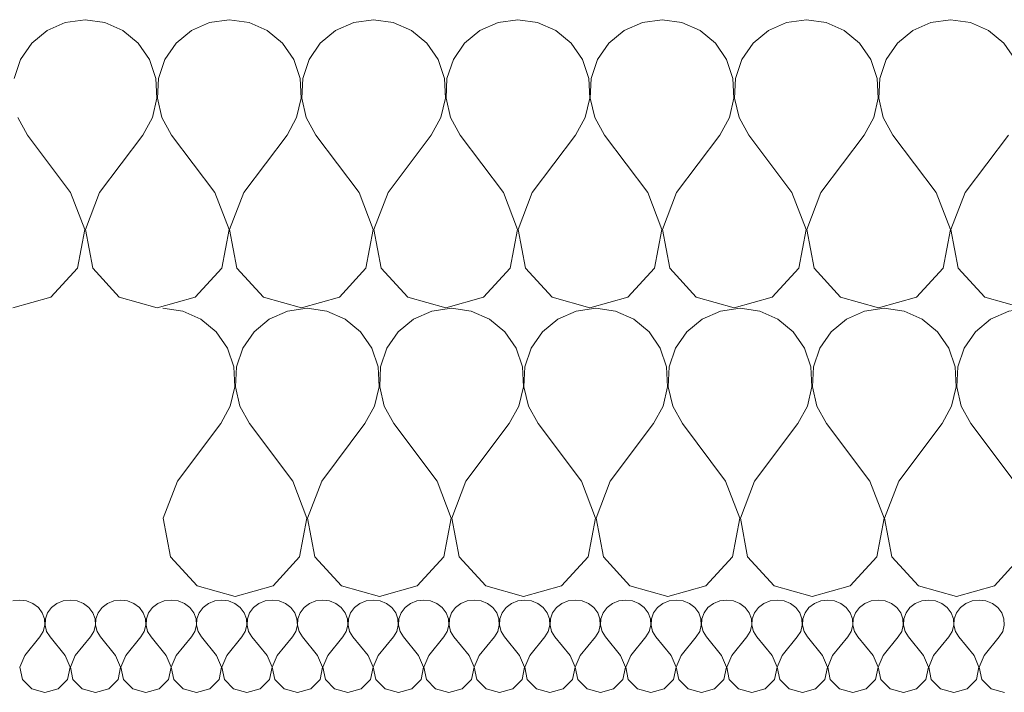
# Model space of a CAD drawing. Header units: millimetres. Extents: x -573548 to 674770, y -246895 to -89040.
# Tile 36 of 199: x 85710 to 86119, y -229926 to -229646. Entities that reach past the tile are written whole.
import ezdxf

# ---------------------------------------------------------------- set-up
doc = ezdxf.new("R2010")
doc.units = ezdxf.units.MM
doc.layers.add('Nowe_Drawing & Figure', color=7, linetype='Continuous')
doc.layers.add('Nowe_Drawing & Figure_Nr_pióra__59', color=8, linetype='Continuous', lineweight=9)

# ---------------------------------------------------------------- blocks, each defined once
blk = doc.blocks.new('*X110', base_point=(494560.37, -64691.1))
at = {"layer": 'Nowe_Drawing & Figure', "color": 21, "linetype": 'Continuous', "lineweight": 13, "true_color": 0xffaaaa}
for p, q in [((497058.6, -27257.05), (497055.73, -27257.41)), ((497061.47, -27257.41), (497058.6, -27257.05)), ((497064.12, -27258.48), (497061.47, -27257.41)), ((497066.35, -27260.17), (497064.12, -27258.48)), ((497068, -27262.35), (497066.35, -27260.17)), ((497071.85, -27260.17), (497070.21, -27262.35)), ((497074.08, -27258.48), (497071.85, -27260.17)), ((497076.73, -27257.41), (497074.08, -27258.48)), ((497079.6, -27257.05), (497076.73, -27257.41)), ((497082.47, -27257.41), (497079.6, -27257.05)), ((497085.12, -27258.48), (497082.47, -27257.41)), ((497087.35, -27260.17), (497085.12, -27258.48)), ((497089, -27262.35), (497087.35, -27260.17)), ((497092.85, -27260.17), (497091.21, -27262.35)), ((497095.08, -27258.48), (497092.85, -27260.17)), ((497097.73, -27257.41), (497095.08, -27258.48)), ((497100.6, -27257.05), (497097.73, -27257.41)), ((497103.47, -27257.41), (497100.6, -27257.05)), ((497106.12, -27258.48), (497103.47, -27257.41)), ((497108.35, -27260.17), (497106.12, -27258.48)), ((497110, -27262.35), (497108.35, -27260.17)), ((497113.85, -27260.17), (497112.21, -27262.35)), ((497116.08, -27258.48), (497113.85, -27260.17)), ((497118.73, -27257.41), (497116.08, -27258.48)), ((497121.6, -27257.05), (497118.73, -27257.41)), ((497124.47, -27257.41), (497121.6, -27257.05)), ((497127.12, -27258.48), (497124.47, -27257.41)), ((497129.35, -27260.17), (497127.12, -27258.48)), ((497131, -27262.35), (497129.35, -27260.17)), ((497134.85, -27260.17), (497133.21, -27262.35)), ((497137.08, -27258.48), (497134.85, -27260.17)), ((497139.73, -27257.41), (497137.08, -27258.48)), ((497142.6, -27257.05), (497139.73, -27257.41)), ((497145.47, -27257.41), (497142.6, -27257.05)), ((497148.12, -27258.48), (497145.47, -27257.41)), ((497150.35, -27260.17), (497148.12, -27258.48)), ((497152, -27262.35), (497150.35, -27260.17)), ((497155.85, -27260.17), (497154.21, -27262.35)), ((497158.08, -27258.48), (497155.85, -27260.17)), ((497160.73, -27257.41), (497158.08, -27258.48)), ((497163.6, -27257.05), (497160.73, -27257.41)), ((497166.47, -27257.41), (497163.6, -27257.05)), ((497169.12, -27258.48), (497166.47, -27257.41)), ((497171.35, -27260.17), (497169.12, -27258.48)), ((497173, -27262.35), (497171.35, -27260.17)), ((497176.85, -27260.17), (497175.21, -27262.35)), ((497179.08, -27258.48), (497176.85, -27260.17)), ((497181.73, -27257.41), (497179.08, -27258.48)), ((497184.6, -27257.05), (497181.73, -27257.41)), ((497187.47, -27257.41), (497184.6, -27257.05)), ((497190.12, -27258.48), (497187.47, -27257.41)), ((497192.35, -27260.17), (497190.12, -27258.48)), ((497194, -27262.35), (497192.35, -27260.17)), ((497197.85, -27260.17), (497196.21, -27262.35)), ((497200.08, -27258.48), (497197.85, -27260.17)), ((497202.73, -27257.41), (497200.08, -27258.48)), ((497205.6, -27257.05), (497202.73, -27257.41)), ((497208.47, -27257.41), (497205.6, -27257.05)), ((497211.12, -27258.48), (497208.47, -27257.41)), ((497213.35, -27260.17), (497211.12, -27258.48)), ((497215, -27262.35), (497213.35, -27260.17)), ((497218.85, -27260.17), (497217.21, -27262.35)), ((497221.08, -27258.48), (497218.85, -27260.17)), ((497223.73, -27257.41), (497221.08, -27258.48)), ((497226.6, -27257.05), (497223.73, -27257.41)), ((497229.47, -27257.41), (497226.6, -27257.05)), ((497232.12, -27258.48), (497229.47, -27257.41)), ((497234.35, -27260.17), (497232.12, -27258.48)), ((497236, -27262.35), (497234.35, -27260.17)), ((497239.85, -27260.17), (497238.21, -27262.35)), ((497242.08, -27258.48), (497239.85, -27260.17)), ((497244.73, -27257.41), (497242.08, -27258.48)), ((497247.6, -27257.05), (497244.73, -27257.41)), ((497250.47, -27257.41), (497247.6, -27257.05)), ((497253.12, -27258.48), (497250.47, -27257.41)), ((497255.35, -27260.17), (497253.12, -27258.48)), ((497257, -27262.35), (497255.35, -27260.17)), ((497260.85, -27260.17), (497259.21, -27262.35)), ((497263.08, -27258.48), (497260.85, -27260.17)), ((497265.73, -27257.41), (497263.08, -27258.48)), ((497268.6, -27257.05), (497265.73, -27257.41)), ((497271.47, -27257.41), (497268.6, -27257.05)), ((497274.12, -27258.48), (497271.47, -27257.41)), ((497276.35, -27260.17), (497274.12, -27258.48)), ((497278, -27262.35), (497276.35, -27260.17)), ((497281.85, -27260.17), (497280.21, -27262.35)), ((497284.08, -27258.48), (497281.85, -27260.17)), ((497286.73, -27257.41), (497284.08, -27258.48)), ((497289.6, -27257.05), (497286.73, -27257.41)), ((497292.47, -27257.41), (497289.6, -27257.05)), ((497295.12, -27258.48), (497292.47, -27257.41)), ((497297.35, -27260.17), (497295.12, -27258.48)), ((497299, -27262.35), (497297.35, -27260.17)), ((497302.85, -27260.17), (497301.21, -27262.35)), ((497305.08, -27258.48), (497302.85, -27260.17)), ((497307.73, -27257.41), (497305.08, -27258.48)), ((497310.6, -27257.05), (497307.73, -27257.41)), ((497313.47, -27257.41), (497310.6, -27257.05)), ((497316.12, -27258.48), (497313.47, -27257.41)), ((497318.35, -27260.17), (497316.12, -27258.48)), ((497320, -27262.35), (497318.35, -27260.17)), ((497323.85, -27260.17), (497322.21, -27262.35)), ((497326.08, -27258.48), (497323.85, -27260.17)), ((497328.73, -27257.41), (497326.08, -27258.48)), ((497331.6, -27257.05), (497328.73, -27257.41)), ((497334.47, -27257.41), (497331.6, -27257.05)), ((497337.12, -27258.48), (497334.47, -27257.41)), ((497339.35, -27260.17), (497337.12, -27258.48)), ((497341, -27262.35), (497339.35, -27260.17)), ((497344.85, -27260.17), (497343.21, -27262.35)), ((497347.08, -27258.48), (497344.85, -27260.17)), ((497349.73, -27257.41), (497347.08, -27258.48)), ((497352.6, -27257.05), (497349.73, -27257.41)), ((497355.47, -27257.41), (497352.6, -27257.05)), ((497358.12, -27258.48), (497355.47, -27257.41)), ((497360.35, -27260.17), (497358.12, -27258.48)), ((497362, -27262.35), (497360.35, -27260.17)), ((497365.85, -27260.17), (497364.21, -27262.35)), ((497368.08, -27258.48), (497365.85, -27260.17)), ((497370.73, -27257.41), (497368.08, -27258.48)), ((497373.6, -27257.05), (497370.73, -27257.41)), ((497376.47, -27257.41), (497373.6, -27257.05)), ((497379.12, -27258.48), (497376.47, -27257.41)), ((497381.35, -27260.17), (497379.12, -27258.48)), ((497383, -27262.35), (497381.35, -27260.17)), ((497386.85, -27260.17), (497385.21, -27262.35)), ((497389.08, -27258.48), (497386.85, -27260.17)), ((497391.73, -27257.41), (497389.08, -27258.48)), ((497394.6, -27257.05), (497391.73, -27257.41)), ((497397.47, -27257.41), (497394.6, -27257.05)), ((497400.12, -27258.48), (497397.47, -27257.41)), ((497402.35, -27260.17), (497400.12, -27258.48)), ((497404, -27262.35), (497402.35, -27260.17)), ((497407.85, -27260.17), (497406.21, -27262.35)), ((497410.08, -27258.48), (497407.85, -27260.17)), ((497412.73, -27257.41), (497410.08, -27258.48)), ((497415.6, -27257.05), (497412.73, -27257.41)), ((497418.47, -27257.41), (497415.6, -27257.05)), ((497421.12, -27258.48), (497418.47, -27257.41)), ((497423.35, -27260.17), (497421.12, -27258.48)), ((497425, -27262.35), (497423.35, -27260.17)), ((497428.85, -27260.17), (497427.21, -27262.35)), ((497431.08, -27258.48), (497428.85, -27260.17)), ((497433.73, -27257.41), (497431.08, -27258.48)), ((497436.6, -27257.05), (497433.73, -27257.41)), ((497439.47, -27257.41), (497436.6, -27257.05)), ((497442.12, -27258.48), (497439.47, -27257.41)), ((497444.35, -27260.17), (497442.12, -27258.48)), ((497446, -27262.35), (497444.35, -27260.17)), ((497449.85, -27260.17), (497448.21, -27262.35)), ((497452.08, -27258.48), (497449.85, -27260.17)), ((497454.73, -27257.41), (497452.08, -27258.48)), ((497457.6, -27257.05), (497454.73, -27257.41)), ((497460.47, -27257.41), (497457.6, -27257.05)), ((497463.12, -27258.48), (497460.47, -27257.41)), ((497465.35, -27260.17), (497463.12, -27258.48)), ((497467, -27262.35), (497465.35, -27260.17)), ((497068.92, -27264.86), (497068, -27262.35)), ((497070.21, -27262.35), (497069.29, -27264.86)), ((497089.92, -27264.86), (497089, -27262.35)), ((497091.21, -27262.35), (497090.29, -27264.86)), ((497110.92, -27264.86), (497110, -27262.35)), ((497112.21, -27262.35), (497111.29, -27264.86)), ((497131.92, -27264.86), (497131, -27262.35)), ((497133.21, -27262.35), (497132.29, -27264.86)), ((497152.92, -27264.86), (497152, -27262.35)), ((497154.21, -27262.35), (497153.29, -27264.86)), ((497173.92, -27264.86), (497173, -27262.35)), ((497175.21, -27262.35), (497174.29, -27264.86)), ((497194.92, -27264.86), (497194, -27262.35)), ((497196.21, -27262.35), (497195.29, -27264.86)), ((497215.92, -27264.86), (497215, -27262.35)), ((497217.21, -27262.35), (497216.29, -27264.86)), ((497236.92, -27264.86), (497236, -27262.35)), ((497238.21, -27262.35), (497237.29, -27264.86)), ((497257.92, -27264.86), (497257, -27262.35)), ((497259.21, -27262.35), (497258.29, -27264.86)), ((497278.92, -27264.86), (497278, -27262.35)), ((497280.21, -27262.35), (497279.29, -27264.86)), ((497299.92, -27264.86), (497299, -27262.35)), ((497301.21, -27262.35), (497300.29, -27264.86)), ((497320.92, -27264.86), (497320, -27262.35)), ((497322.21, -27262.35), (497321.29, -27264.86)), ((497341.92, -27264.86), (497341, -27262.35)), ((497343.21, -27262.35), (497342.29, -27264.86)), ((497362.92, -27264.86), (497362, -27262.35)), ((497364.21, -27262.35), (497363.29, -27264.86)), ((497383.92, -27264.86), (497383, -27262.35)), ((497385.21, -27262.35), (497384.29, -27264.86)), ((497404.92, -27264.86), (497404, -27262.35)), ((497406.21, -27262.35), (497405.29, -27264.86)), ((497425.92, -27264.86), (497425, -27262.35)), ((497427.21, -27262.35), (497426.29, -27264.86)), ((497446.92, -27264.86), (497446, -27262.35)), ((497448.21, -27262.35), (497447.29, -27264.86)), ((497467.92, -27264.86), (497467, -27262.35)), ((497068.41, -27270.09), (497069.06, -27267.51)), ((497069.06, -27267.51), (497068.92, -27264.86)), ((497069.29, -27264.86), (497069.15, -27267.51)), ((497069.15, -27267.51), (497069.8, -27270.09)), ((497089.41, -27270.09), (497090.06, -27267.51)), ((497090.06, -27267.51), (497089.92, -27264.86)), ((497090.29, -27264.86), (497090.15, -27267.51)), ((497090.15, -27267.51), (497090.8, -27270.09)), ((497110.41, -27270.09), (497111.06, -27267.51)), ((497111.06, -27267.51), (497110.92, -27264.86)), ((497111.29, -27264.86), (497111.15, -27267.51)), ((497111.15, -27267.51), (497111.8, -27270.09)), ((497131.41, -27270.09), (497132.06, -27267.51)), ((497132.06, -27267.51), (497131.92, -27264.86)), ((497132.29, -27264.86), (497132.15, -27267.51)), ((497132.15, -27267.51), (497132.8, -27270.09)), ((497152.41, -27270.09), (497153.06, -27267.51)), ((497153.06, -27267.51), (497152.92, -27264.86)), ((497153.29, -27264.86), (497153.15, -27267.51)), ((497153.15, -27267.51), (497153.8, -27270.09)), ((497173.41, -27270.09), (497174.06, -27267.51)), ((497174.06, -27267.51), (497173.92, -27264.86)), ((497174.29, -27264.86), (497174.15, -27267.51)), ((497174.15, -27267.51), (497174.8, -27270.09)), ((497194.41, -27270.09), (497195.06, -27267.51)), ((497195.06, -27267.51), (497194.92, -27264.86)), ((497195.29, -27264.86), (497195.15, -27267.51)), ((497195.15, -27267.51), (497195.8, -27270.09)), ((497215.41, -27270.09), (497216.06, -27267.51)), ((497216.06, -27267.51), (497215.92, -27264.86)), ((497216.29, -27264.86), (497216.15, -27267.51)), ((497216.15, -27267.51), (497216.8, -27270.09)), ((497236.41, -27270.09), (497237.06, -27267.51)), ((497237.06, -27267.51), (497236.92, -27264.86)), ((497237.29, -27264.86), (497237.15, -27267.51)), ((497237.15, -27267.51), (497237.8, -27270.09)), ((497257.41, -27270.09), (497258.06, -27267.51)), ((497258.06, -27267.51), (497257.92, -27264.86)), ((497258.29, -27264.86), (497258.15, -27267.51)), ((497258.15, -27267.51), (497258.8, -27270.09)), ((497278.41, -27270.09), (497279.06, -27267.51)), ((497279.06, -27267.51), (497278.92, -27264.86)), ((497279.29, -27264.86), (497279.15, -27267.51)), ((497279.15, -27267.51), (497279.8, -27270.09)), ((497299.41, -27270.09), (497300.06, -27267.51)), ((497300.06, -27267.51), (497299.92, -27264.86)), ((497300.29, -27264.86), (497300.15, -27267.51)), ((497300.15, -27267.51), (497300.8, -27270.09)), ((497320.41, -27270.09), (497321.06, -27267.51)), ((497321.06, -27267.51), (497320.92, -27264.86)), ((497321.29, -27264.86), (497321.15, -27267.51)), ((497321.15, -27267.51), (497321.8, -27270.09)), ((497341.41, -27270.09), (497342.06, -27267.51)), ((497342.06, -27267.51), (497341.92, -27264.86)), ((497342.29, -27264.86), (497342.15, -27267.51)), ((497342.15, -27267.51), (497342.8, -27270.09)), ((497362.41, -27270.09), (497363.06, -27267.51)), ((497363.06, -27267.51), (497362.92, -27264.86)), ((497363.29, -27264.86), (497363.15, -27267.51)), ((497363.15, -27267.51), (497363.8, -27270.09)), ((497383.41, -27270.09), (497384.06, -27267.51)), ((497384.06, -27267.51), (497383.92, -27264.86)), ((497384.29, -27264.86), (497384.15, -27267.51)), ((497384.15, -27267.51), (497384.8, -27270.09)), ((497404.41, -27270.09), (497405.06, -27267.51)), ((497405.06, -27267.51), (497404.92, -27264.86)), ((497405.29, -27264.86), (497405.15, -27267.51)), ((497405.15, -27267.51), (497405.8, -27270.09)), ((497425.41, -27270.09), (497426.06, -27267.51)), ((497426.06, -27267.51), (497425.92, -27264.86)), ((497426.29, -27264.86), (497426.15, -27267.51)), ((497426.15, -27267.51), (497426.8, -27270.09)), ((497446.41, -27270.09), (497447.06, -27267.51)), ((497447.06, -27267.51), (497446.92, -27264.86)), ((497447.29, -27264.86), (497447.15, -27267.51)), ((497447.15, -27267.51), (497447.8, -27270.09)), ((497467.41, -27270.09), (497468.06, -27267.51)), ((497468.06, -27267.51), (497467.92, -27264.86)), ((497060.7, -27280.09), (497067, -27272.41)), ((497067, -27272.41), (497068.41, -27270.09)), ((497069.8, -27270.09), (497071.2, -27272.41)), ((497077.5, -27280.09), (497071.2, -27272.41)), ((497081.7, -27280.09), (497088, -27272.41)), ((497088, -27272.41), (497089.41, -27270.09)), ((497090.8, -27270.09), (497092.2, -27272.41)), ((497098.5, -27280.09), (497092.2, -27272.41)), ((497102.7, -27280.09), (497109, -27272.41)), ((497109, -27272.41), (497110.41, -27270.09)), ((497111.8, -27270.09), (497113.2, -27272.41)), ((497119.5, -27280.09), (497113.2, -27272.41)), ((497123.7, -27280.09), (497130, -27272.41)), ((497130, -27272.41), (497131.41, -27270.09)), ((497132.8, -27270.09), (497134.2, -27272.41)), ((497140.5, -27280.09), (497134.2, -27272.41)), ((497144.7, -27280.09), (497151, -27272.41)), ((497151, -27272.41), (497152.41, -27270.09)), ((497153.8, -27270.09), (497155.2, -27272.41)), ((497161.5, -27280.09), (497155.2, -27272.41)), ((497165.7, -27280.09), (497172, -27272.41)), ((497172, -27272.41), (497173.41, -27270.09)), ((497174.8, -27270.09), (497176.2, -27272.41)), ((497182.5, -27280.09), (497176.2, -27272.41)), ((497186.7, -27280.09), (497193, -27272.41)), ((497193, -27272.41), (497194.41, -27270.09)), ((497195.8, -27270.09), (497197.2, -27272.41)), ((497203.5, -27280.09), (497197.2, -27272.41)), ((497207.7, -27280.09), (497214, -27272.41)), ((497214, -27272.41), (497215.41, -27270.09)), ((497216.8, -27270.09), (497218.2, -27272.41)), ((497224.5, -27280.09), (497218.2, -27272.41)), ((497228.7, -27280.09), (497235, -27272.41)), ((497235, -27272.41), (497236.41, -27270.09)), ((497237.8, -27270.09), (497239.2, -27272.41)), ((497245.5, -27280.09), (497239.2, -27272.41)), ((497249.7, -27280.09), (497256, -27272.41)), ((497256, -27272.41), (497257.41, -27270.09)), ((497258.8, -27270.09), (497260.2, -27272.41)), ((497266.5, -27280.09), (497260.2, -27272.41)), ((497270.7, -27280.09), (497277, -27272.41)), ((497277, -27272.41), (497278.41, -27270.09)), ((497279.8, -27270.09), (497281.2, -27272.41)), ((497287.5, -27280.09), (497281.2, -27272.41)), ((497291.7, -27280.09), (497298, -27272.41)), ((497298, -27272.41), (497299.41, -27270.09)), ((497300.8, -27270.09), (497302.2, -27272.41)), ((497308.5, -27280.09), (497302.2, -27272.41)), ((497312.7, -27280.09), (497319, -27272.41)), ((497319, -27272.41), (497320.41, -27270.09)), ((497321.8, -27270.09), (497323.2, -27272.41)), ((497329.5, -27280.09), (497323.2, -27272.41)), ((497333.7, -27280.09), (497340, -27272.41)), ((497340, -27272.41), (497341.41, -27270.09)), ((497342.8, -27270.09), (497344.2, -27272.41)), ((497350.5, -27280.09), (497344.2, -27272.41)), ((497354.7, -27280.09), (497361, -27272.41)), ((497361, -27272.41), (497362.41, -27270.09)), ((497363.8, -27270.09), (497365.2, -27272.41)), ((497371.5, -27280.09), (497365.2, -27272.41)), ((497375.7, -27280.09), (497382, -27272.41)), ((497382, -27272.41), (497383.41, -27270.09)), ((497384.8, -27270.09), (497386.2, -27272.41)), ((497392.5, -27280.09), (497386.2, -27272.41)), ((497396.7, -27280.09), (497403, -27272.41)), ((497403, -27272.41), (497404.41, -27270.09)), ((497405.8, -27270.09), (497407.2, -27272.41)), ((497413.5, -27280.09), (497407.2, -27272.41)), ((497417.7, -27280.09), (497424, -27272.41)), ((497424, -27272.41), (497425.41, -27270.09)), ((497426.8, -27270.09), (497428.2, -27272.41)), ((497434.5, -27280.09), (497428.2, -27272.41)), ((497438.7, -27280.09), (497445, -27272.41)), ((497445, -27272.41), (497446.41, -27270.09)), ((497447.8, -27270.09), (497449.2, -27272.41)), ((497455.5, -27280.09), (497449.2, -27272.41)), ((497459.7, -27280.09), (497466, -27272.41)), ((497466, -27272.41), (497467.41, -27270.09)), ((497060.7, -27280.09), (497058.65, -27284.98)), ((497079.56, -27284.98), (497077.5, -27280.09)), ((497081.7, -27280.09), (497079.65, -27284.98)), ((497100.56, -27284.98), (497098.5, -27280.09)), ((497102.7, -27280.09), (497100.65, -27284.98)), ((497121.56, -27284.98), (497119.5, -27280.09)), ((497123.7, -27280.09), (497121.65, -27284.98)), ((497142.56, -27284.98), (497140.5, -27280.09)), ((497144.7, -27280.09), (497142.65, -27284.98)), ((497163.56, -27284.98), (497161.5, -27280.09)), ((497165.7, -27280.09), (497163.65, -27284.98)), ((497184.56, -27284.98), (497182.5, -27280.09)), ((497186.7, -27280.09), (497184.65, -27284.98)), ((497205.56, -27284.98), (497203.5, -27280.09)), ((497207.7, -27280.09), (497205.65, -27284.98)), ((497226.56, -27284.98), (497224.5, -27280.09)), ((497228.7, -27280.09), (497226.65, -27284.98)), ((497247.56, -27284.98), (497245.5, -27280.09)), ((497249.7, -27280.09), (497247.65, -27284.98)), ((497268.56, -27284.98), (497266.5, -27280.09)), ((497270.7, -27280.09), (497268.65, -27284.98)), ((497289.56, -27284.98), (497287.5, -27280.09)), ((497291.7, -27280.09), (497289.65, -27284.98)), ((497310.56, -27284.98), (497308.5, -27280.09)), ((497312.7, -27280.09), (497310.65, -27284.98)), ((497331.56, -27284.98), (497329.5, -27280.09)), ((497333.7, -27280.09), (497331.65, -27284.98)), ((497352.56, -27284.98), (497350.5, -27280.09)), ((497354.7, -27280.09), (497352.65, -27284.98)), ((497373.56, -27284.98), (497371.5, -27280.09)), ((497375.7, -27280.09), (497373.65, -27284.98)), ((497394.56, -27284.98), (497392.5, -27280.09)), ((497396.7, -27280.09), (497394.65, -27284.98)), ((497415.56, -27284.98), (497413.5, -27280.09)), ((497417.7, -27280.09), (497415.65, -27284.98)), ((497436.56, -27284.98), (497434.5, -27280.09)), ((497438.7, -27280.09), (497436.65, -27284.98)), ((497457.56, -27284.98), (497455.5, -27280.09)), ((497459.7, -27280.09), (497457.65, -27284.98)), ((497058.65, -27284.98), (497059.71, -27290.14)), ((497078.5, -27290.14), (497079.56, -27284.98)), ((497079.65, -27284.98), (497080.71, -27290.14)), ((497099.5, -27290.14), (497100.56, -27284.98)), ((497100.65, -27284.98), (497101.71, -27290.14)), ((497120.5, -27290.14), (497121.56, -27284.98)), ((497121.65, -27284.98), (497122.71, -27290.14)), ((497141.5, -27290.14), (497142.56, -27284.98)), ((497142.65, -27284.98), (497143.71, -27290.14)), ((497162.5, -27290.14), (497163.56, -27284.98)), ((497163.65, -27284.98), (497164.71, -27290.14)), ((497183.5, -27290.14), (497184.56, -27284.98)), ((497184.65, -27284.98), (497185.71, -27290.14)), ((497204.5, -27290.14), (497205.56, -27284.98)), ((497205.65, -27284.98), (497206.71, -27290.14)), ((497225.5, -27290.14), (497226.56, -27284.98)), ((497226.65, -27284.98), (497227.71, -27290.14)), ((497246.5, -27290.14), (497247.56, -27284.98)), ((497247.65, -27284.98), (497248.71, -27290.14)), ((497267.5, -27290.14), (497268.56, -27284.98)), ((497268.65, -27284.98), (497269.71, -27290.14)), ((497288.5, -27290.14), (497289.56, -27284.98)), ((497289.65, -27284.98), (497290.71, -27290.14)), ((497309.5, -27290.14), (497310.56, -27284.98)), ((497310.65, -27284.98), (497311.71, -27290.14)), ((497330.5, -27290.14), (497331.56, -27284.98)), ((497331.65, -27284.98), (497332.71, -27290.14)), ((497351.5, -27290.14), (497352.56, -27284.98)), ((497352.65, -27284.98), (497353.71, -27290.14)), ((497372.5, -27290.14), (497373.56, -27284.98)), ((497373.65, -27284.98), (497374.71, -27290.14)), ((497393.5, -27290.14), (497394.56, -27284.98)), ((497394.65, -27284.98), (497395.71, -27290.14)), ((497414.5, -27290.14), (497415.56, -27284.98)), ((497415.65, -27284.98), (497416.71, -27290.14)), ((497435.5, -27290.14), (497436.56, -27284.98)), ((497436.65, -27284.98), (497437.71, -27290.14)), ((497456.5, -27290.14), (497457.56, -27284.98)), ((497457.65, -27284.98), (497458.71, -27290.14)), ((497059.71, -27290.14), (497063.58, -27294.01)), ((497074.62, -27294.01), (497078.5, -27290.14)), ((497080.71, -27290.14), (497084.58, -27294.01)), ((497095.62, -27294.01), (497099.5, -27290.14)), ((497101.71, -27290.14), (497105.58, -27294.01)), ((497116.62, -27294.01), (497120.5, -27290.14)), ((497122.71, -27290.14), (497126.58, -27294.01)), ((497137.62, -27294.01), (497141.5, -27290.14)), ((497143.71, -27290.14), (497147.58, -27294.01)), ((497158.62, -27294.01), (497162.5, -27290.14)), ((497164.71, -27290.14), (497168.58, -27294.01)), ((497179.62, -27294.01), (497183.5, -27290.14)), ((497185.71, -27290.14), (497189.58, -27294.01)), ((497200.62, -27294.01), (497204.5, -27290.14)), ((497206.71, -27290.14), (497210.58, -27294.01)), ((497221.62, -27294.01), (497225.5, -27290.14)), ((497227.71, -27290.14), (497231.58, -27294.01)), ((497242.62, -27294.01), (497246.5, -27290.14)), ((497248.71, -27290.14), (497252.58, -27294.01)), ((497263.62, -27294.01), (497267.5, -27290.14)), ((497269.71, -27290.14), (497273.58, -27294.01)), ((497284.62, -27294.01), (497288.5, -27290.14)), ((497290.71, -27290.14), (497294.58, -27294.01)), ((497305.62, -27294.01), (497309.5, -27290.14)), ((497311.71, -27290.14), (497315.58, -27294.01)), ((497326.62, -27294.01), (497330.5, -27290.14)), ((497332.71, -27290.14), (497336.58, -27294.01)), ((497347.62, -27294.01), (497351.5, -27290.14)), ((497353.71, -27290.14), (497357.58, -27294.01)), ((497368.62, -27294.01), (497372.5, -27290.14)), ((497374.71, -27290.14), (497378.58, -27294.01)), ((497389.62, -27294.01), (497393.5, -27290.14)), ((497395.71, -27290.14), (497399.58, -27294.01)), ((497410.62, -27294.01), (497414.5, -27290.14)), ((497416.71, -27290.14), (497420.58, -27294.01)), ((497431.62, -27294.01), (497435.5, -27290.14)), ((497437.71, -27290.14), (497441.58, -27294.01)), ((497452.62, -27294.01), (497456.5, -27290.14)), ((497458.71, -27290.14), (497462.58, -27294.01)), ((497063.58, -27294.01), (497069.1, -27295.45)), ((497069.1, -27295.45), (497074.62, -27294.01)), ((497084.58, -27294.01), (497090.1, -27295.45)), ((497090.1, -27295.45), (497095.62, -27294.01)), ((497105.58, -27294.01), (497111.1, -27295.45)), ((497111.1, -27295.45), (497116.62, -27294.01)), ((497126.58, -27294.01), (497132.1, -27295.45)), ((497132.1, -27295.45), (497137.62, -27294.01)), ((497147.58, -27294.01), (497153.1, -27295.45)), ((497153.1, -27295.45), (497158.62, -27294.01)), ((497168.58, -27294.01), (497174.1, -27295.45)), ((497174.1, -27295.45), (497179.62, -27294.01)), ((497189.58, -27294.01), (497195.1, -27295.45)), ((497195.1, -27295.45), (497200.62, -27294.01)), ((497210.58, -27294.01), (497216.1, -27295.45)), ((497216.1, -27295.45), (497221.62, -27294.01)), ((497231.58, -27294.01), (497237.1, -27295.45)), ((497237.1, -27295.45), (497242.62, -27294.01)), ((497252.58, -27294.01), (497258.1, -27295.45)), ((497258.1, -27295.45), (497263.62, -27294.01)), ((497273.58, -27294.01), (497279.1, -27295.45)), ((497279.1, -27295.45), (497284.62, -27294.01)), ((497294.58, -27294.01), (497300.1, -27295.45)), ((497300.1, -27295.45), (497305.62, -27294.01)), ((497315.58, -27294.01), (497321.1, -27295.45)), ((497321.1, -27295.45), (497326.62, -27294.01)), ((497336.58, -27294.01), (497342.1, -27295.45)), ((497342.1, -27295.45), (497347.62, -27294.01)), ((497357.58, -27294.01), (497363.1, -27295.45)), ((497363.1, -27295.45), (497368.62, -27294.01)), ((497378.58, -27294.01), (497384.1, -27295.45)), ((497384.1, -27295.45), (497389.62, -27294.01)), ((497399.58, -27294.01), (497405.1, -27295.45)), ((497405.1, -27295.45), (497410.62, -27294.01)), ((497420.58, -27294.01), (497426.1, -27295.45)), ((497426.1, -27295.45), (497431.62, -27294.01)), ((497441.58, -27294.01), (497447.1, -27295.45)), ((497447.1, -27295.45), (497452.62, -27294.01)), ((497462.58, -27294.01), (497468.1, -27295.45))]:
    blk.add_line(p, q, dxfattribs=at)
blk = doc.blocks.new('Wypełnienie_3_1', base_point=(494560.37, -64691.1))
at = {"layer": 'Nowe_Drawing & Figure', "color": 21, "linetype": 'Continuous', "lineweight": 13, "true_color": 0xffaaaa}
blk.add_blockref('*X110', (494560.37, -64691.1), dxfattribs=at)
blk = doc.blocks.new('*X126', base_point=(494560.37, -64691.1))
at = {"layer": 'Nowe_Drawing & Figure', "color": 21, "linetype": 'Continuous', "lineweight": 13, "true_color": 0xffaaaa}
for p, q in [((497126.38, -27136.72), (497118.18, -27135.58)), ((497133.96, -27140.06), (497126.38, -27136.72)), ((497169.99, -27136.72), (497162.41, -27140.06)), ((497178.18, -27135.58), (497169.99, -27136.72)), ((497186.38, -27136.72), (497178.18, -27135.58)), ((497193.96, -27140.06), (497186.38, -27136.72)), ((497229.99, -27136.72), (497222.41, -27140.06)), ((497238.18, -27135.58), (497229.99, -27136.72)), ((497246.38, -27136.72), (497238.18, -27135.58)), ((497253.96, -27140.06), (497246.38, -27136.72)), ((497289.99, -27136.72), (497282.41, -27140.06)), ((497298.18, -27135.58), (497289.99, -27136.72)), ((497306.38, -27136.72), (497298.18, -27135.58)), ((497313.96, -27140.06), (497306.38, -27136.72)), ((497349.99, -27136.72), (497342.41, -27140.06)), ((497358.18, -27135.58), (497349.99, -27136.72)), ((497366.38, -27136.72), (497358.18, -27135.58)), ((497373.96, -27140.06), (497366.38, -27136.72)), ((497409.99, -27136.72), (497402.41, -27140.06)), ((497418.18, -27135.58), (497409.99, -27136.72)), ((497426.38, -27136.72), (497418.18, -27135.58)), ((497433.96, -27140.06), (497426.38, -27136.72)), ((497469.99, -27136.72), (497462.41, -27140.06)), ((497478.18, -27135.58), (497469.99, -27136.72)), ((497486.38, -27136.72), (497478.18, -27135.58)), ((497493.96, -27140.06), (497486.38, -27136.72)), ((497529.99, -27136.72), (497522.41, -27140.06)), ((497538.18, -27135.58), (497529.99, -27136.72)), ((497546.38, -27136.72), (497538.18, -27135.58)), ((497553.96, -27140.06), (497546.38, -27136.72)), ((497589.99, -27136.72), (497582.41, -27140.06)), ((497598.18, -27135.58), (497589.99, -27136.72)), ((497606.38, -27136.72), (497598.19, -27135.58)), ((497613.96, -27140.06), (497606.38, -27136.72)), ((497649.99, -27136.72), (497642.41, -27140.06)), ((497658.18, -27135.58), (497649.99, -27136.72)), ((497658.45, -27135.62), (497658.19, -27135.58)), ((497140.33, -27145.34), (497133.96, -27140.06)), ((497162.41, -27140.06), (497156.04, -27145.34)), ((497200.33, -27145.34), (497193.96, -27140.06)), ((497222.41, -27140.06), (497216.04, -27145.34)), ((497260.33, -27145.34), (497253.96, -27140.06)), ((497282.41, -27140.06), (497276.04, -27145.34)), ((497320.33, -27145.34), (497313.96, -27140.06)), ((497342.41, -27140.06), (497336.04, -27145.34)), ((497380.33, -27145.34), (497373.96, -27140.06)), ((497402.41, -27140.06), (497396.04, -27145.34)), ((497440.33, -27145.34), (497433.96, -27140.06)), ((497462.41, -27140.06), (497456.04, -27145.34)), ((497500.33, -27145.34), (497493.96, -27140.06)), ((497522.41, -27140.06), (497516.04, -27145.34)), ((497560.33, -27145.34), (497553.96, -27140.06)), ((497582.41, -27140.06), (497576.04, -27145.34)), ((497620.33, -27145.34), (497613.96, -27140.06)), ((497642.41, -27140.06), (497636.04, -27145.34)), ((497145.02, -27152.16), (497140.33, -27145.34)), ((497156.04, -27145.34), (497151.35, -27152.16)), ((497205.02, -27152.16), (497200.33, -27145.34)), ((497216.04, -27145.34), (497211.35, -27152.16)), ((497265.02, -27152.16), (497260.33, -27145.34)), ((497276.04, -27145.34), (497271.35, -27152.16)), ((497325.02, -27152.16), (497320.33, -27145.34)), ((497336.04, -27145.34), (497331.35, -27152.16)), ((497385.02, -27152.16), (497380.33, -27145.34)), ((497396.04, -27145.34), (497391.35, -27152.16)), ((497445.02, -27152.16), (497440.33, -27145.34)), ((497456.04, -27145.34), (497451.35, -27152.16)), ((497505.02, -27152.16), (497500.33, -27145.34)), ((497516.04, -27145.34), (497511.35, -27152.16)), ((497565.02, -27152.16), (497560.33, -27145.34)), ((497576.04, -27145.34), (497571.35, -27152.16)), ((497625.02, -27152.16), (497620.33, -27145.34)), ((497636.04, -27145.34), (497631.35, -27152.16)), ((497147.66, -27160.01), (497145.02, -27152.16)), ((497151.35, -27152.16), (497148.71, -27160.01)), ((497207.66, -27160.01), (497205.02, -27152.16)), ((497211.35, -27152.16), (497208.71, -27160.01)), ((497267.66, -27160.01), (497265.02, -27152.16)), ((497271.35, -27152.16), (497268.71, -27160.01)), ((497327.66, -27160.01), (497325.02, -27152.16)), ((497331.35, -27152.16), (497328.71, -27160.01)), ((497387.66, -27160.01), (497385.02, -27152.16)), ((497391.35, -27152.16), (497388.71, -27160.01)), ((497447.66, -27160.01), (497445.02, -27152.16)), ((497451.35, -27152.16), (497448.71, -27160.01)), ((497507.66, -27160.01), (497505.02, -27152.16)), ((497511.35, -27152.16), (497508.71, -27160.01)), ((497567.66, -27160.01), (497565.02, -27152.16)), ((497571.35, -27152.16), (497568.71, -27160.01)), ((497627.66, -27160.01), (497625.02, -27152.16)), ((497631.35, -27152.16), (497628.71, -27160.01)), ((497148.06, -27168.27), (497147.66, -27160.01)), ((497148.71, -27160.01), (497148.31, -27168.27)), ((497208.06, -27168.27), (497207.66, -27160.01)), ((497208.71, -27160.01), (497208.31, -27168.27)), ((497268.06, -27168.27), (497267.66, -27160.01)), ((497268.71, -27160.01), (497268.31, -27168.27)), ((497328.06, -27168.27), (497327.66, -27160.01)), ((497328.71, -27160.01), (497328.31, -27168.27)), ((497388.06, -27168.27), (497387.66, -27160.01)), ((497388.71, -27160.01), (497388.31, -27168.27)), ((497448.06, -27168.27), (497447.66, -27160.01)), ((497448.71, -27160.01), (497448.31, -27168.27)), ((497508.06, -27168.27), (497507.66, -27160.01)), ((497508.71, -27160.01), (497508.31, -27168.27)), ((497568.06, -27168.27), (497567.66, -27160.01)), ((497568.71, -27160.01), (497568.31, -27168.27)), ((497628.06, -27168.27), (497627.66, -27160.01)), ((497628.71, -27160.01), (497628.31, -27168.27)), ((497146.19, -27176.34), (497148.06, -27168.27)), ((497148.31, -27168.27), (497150.18, -27176.34)), ((497206.19, -27176.34), (497208.06, -27168.27)), ((497208.31, -27168.27), (497210.18, -27176.34)), ((497266.19, -27176.34), (497268.06, -27168.27)), ((497268.31, -27168.27), (497270.18, -27176.34)), ((497326.19, -27176.34), (497328.06, -27168.27)), ((497328.31, -27168.27), (497330.18, -27176.34)), ((497386.19, -27176.34), (497388.06, -27168.27)), ((497388.31, -27168.27), (497390.18, -27176.34)), ((497446.19, -27176.34), (497448.06, -27168.27)), ((497448.31, -27168.27), (497450.18, -27176.34)), ((497506.19, -27176.34), (497508.06, -27168.27)), ((497508.31, -27168.27), (497510.18, -27176.34)), ((497566.19, -27176.34), (497568.06, -27168.27)), ((497568.31, -27168.27), (497570.18, -27176.34)), ((497626.19, -27176.34), (497628.06, -27168.27)), ((497628.31, -27168.27), (497630.18, -27176.34)), ((497142.18, -27183.58), (497146.19, -27176.34)), ((497150.18, -27176.34), (497154.18, -27183.58)), ((497202.18, -27183.58), (497206.19, -27176.34)), ((497210.18, -27176.34), (497214.18, -27183.58)), ((497262.18, -27183.58), (497266.19, -27176.34)), ((497270.18, -27176.34), (497274.18, -27183.58)), ((497322.18, -27183.58), (497326.19, -27176.34)), ((497330.18, -27176.34), (497334.18, -27183.58)), ((497382.18, -27183.58), (497386.19, -27176.34)), ((497390.18, -27176.34), (497394.18, -27183.58)), ((497442.18, -27183.58), (497446.19, -27176.34)), ((497450.18, -27176.34), (497454.18, -27183.58)), ((497502.18, -27183.58), (497506.19, -27176.34)), ((497510.18, -27176.34), (497514.18, -27183.58)), ((497562.18, -27183.58), (497566.19, -27176.34)), ((497570.18, -27176.34), (497574.18, -27183.58)), ((497622.18, -27183.58), (497626.19, -27176.34)), ((497630.18, -27176.34), (497634.18, -27183.58)), ((497124.18, -27207.58), (497142.18, -27183.58)), ((497172.18, -27207.58), (497154.18, -27183.58)), ((497184.18, -27207.58), (497202.18, -27183.58)), ((497232.18, -27207.58), (497214.18, -27183.58)), ((497244.18, -27207.58), (497262.18, -27183.58)), ((497292.18, -27207.58), (497274.18, -27183.58)), ((497304.18, -27207.58), (497322.18, -27183.58)), ((497352.18, -27207.58), (497334.18, -27183.58)), ((497364.18, -27207.58), (497382.18, -27183.58)), ((497412.18, -27207.58), (497394.18, -27183.58)), ((497424.18, -27207.58), (497442.18, -27183.58)), ((497472.18, -27207.58), (497454.18, -27183.58)), ((497484.18, -27207.58), (497502.18, -27183.58)), ((497532.18, -27207.58), (497514.18, -27183.58)), ((497544.18, -27207.58), (497562.18, -27183.58)), ((497592.18, -27207.58), (497574.18, -27183.58)), ((497604.18, -27207.58), (497622.18, -27183.58)), ((497652.18, -27207.58), (497634.18, -27183.58)), ((497124.18, -27207.58), (497118.31, -27222.89)), ((497178.06, -27222.89), (497172.18, -27207.58)), ((497184.18, -27207.58), (497178.31, -27222.89)), ((497238.06, -27222.89), (497232.18, -27207.58)), ((497244.18, -27207.58), (497238.31, -27222.89)), ((497298.06, -27222.89), (497292.18, -27207.58)), ((497304.18, -27207.58), (497298.31, -27222.89)), ((497358.06, -27222.89), (497352.18, -27207.58)), ((497364.18, -27207.58), (497358.31, -27222.89)), ((497418.06, -27222.89), (497412.18, -27207.58)), ((497424.18, -27207.58), (497418.31, -27222.89)), ((497478.06, -27222.89), (497472.18, -27207.58)), ((497484.18, -27207.58), (497478.31, -27222.89)), ((497538.06, -27222.89), (497532.18, -27207.58)), ((497544.18, -27207.58), (497538.31, -27222.89)), ((497598.06, -27222.89), (497592.18, -27207.58)), ((497604.18, -27207.58), (497598.31, -27222.89)), ((497658.06, -27222.89), (497652.18, -27207.58)), ((497118.31, -27222.89), (497121.35, -27239)), ((497175.02, -27239), (497178.06, -27222.89)), ((497178.31, -27222.89), (497181.35, -27239)), ((497235.02, -27239), (497238.06, -27222.89)), ((497238.31, -27222.89), (497241.35, -27239)), ((497295.02, -27239), (497298.06, -27222.89)), ((497298.31, -27222.89), (497301.35, -27239)), ((497355.02, -27239), (497358.06, -27222.89)), ((497358.31, -27222.89), (497361.35, -27239)), ((497415.02, -27239), (497418.06, -27222.89)), ((497418.31, -27222.89), (497421.35, -27239)), ((497475.02, -27239), (497478.06, -27222.89)), ((497478.31, -27222.89), (497481.35, -27239)), ((497535.02, -27239), (497538.06, -27222.89)), ((497538.31, -27222.89), (497541.35, -27239)), ((497595.02, -27239), (497598.06, -27222.89)), ((497598.31, -27222.89), (497601.35, -27239)), ((497655.02, -27239), (497658.06, -27222.89)), ((497121.35, -27239), (497132.41, -27251.1)), ((497163.96, -27251.1), (497175.02, -27239)), ((497181.35, -27239), (497192.41, -27251.1)), ((497223.96, -27251.1), (497235.02, -27239)), ((497241.35, -27239), (497252.41, -27251.1)), ((497283.96, -27251.1), (497295.02, -27239)), ((497301.35, -27239), (497312.41, -27251.1)), ((497343.96, -27251.1), (497355.02, -27239)), ((497361.35, -27239), (497372.41, -27251.1)), ((497403.96, -27251.1), (497415.02, -27239)), ((497421.35, -27239), (497432.41, -27251.1)), ((497463.96, -27251.1), (497475.02, -27239)), ((497481.35, -27239), (497492.41, -27251.1)), ((497523.96, -27251.1), (497535.02, -27239)), ((497541.35, -27239), (497552.41, -27251.1)), ((497583.96, -27251.1), (497595.02, -27239)), ((497601.35, -27239), (497612.41, -27251.1)), ((497643.96, -27251.1), (497655.02, -27239)), ((497132.41, -27251.1), (497148.18, -27255.58)), ((497148.18, -27255.58), (497163.96, -27251.1)), ((497192.41, -27251.1), (497208.18, -27255.58)), ((497208.18, -27255.58), (497223.96, -27251.1)), ((497252.41, -27251.1), (497268.18, -27255.58)), ((497268.18, -27255.58), (497283.96, -27251.1)), ((497312.41, -27251.1), (497328.18, -27255.58)), ((497328.18, -27255.58), (497343.96, -27251.1)), ((497372.41, -27251.1), (497388.18, -27255.58)), ((497388.18, -27255.58), (497403.96, -27251.1)), ((497432.41, -27251.1), (497448.18, -27255.58)), ((497448.18, -27255.58), (497463.96, -27251.1)), ((497492.41, -27251.1), (497508.18, -27255.58)), ((497508.18, -27255.58), (497523.96, -27251.1)), ((497552.41, -27251.1), (497568.18, -27255.58)), ((497568.18, -27255.58), (497583.96, -27251.1)), ((497612.41, -27251.1), (497628.18, -27255.58)), ((497628.18, -27255.58), (497643.96, -27251.1))]:
    blk.add_line(p, q, dxfattribs=at)
blk = doc.blocks.new('Wypełnienie_11_1', base_point=(494560.37, -64691.1))
at = {"layer": 'Nowe_Drawing & Figure', "color": 21, "linetype": 'Continuous', "lineweight": 13, "true_color": 0xffaaaa}
blk.add_blockref('*X126', (494560.37, -64691.1), dxfattribs=at)
blk = doc.blocks.new('*X164', base_point=(494560.37, -64691.1))
at = {"layer": 'Nowe_Drawing & Figure', "color": 21, "linetype": 'Continuous', "lineweight": 13, "true_color": 0xffaaaa}
for p, q in [((497077.57, -27016.59), (497070, -27019.93)), ((497085.77, -27015.45), (497077.57, -27016.59)), ((497093.97, -27016.59), (497085.77, -27015.45)), ((497101.54, -27019.93), (497093.97, -27016.59)), ((497137.57, -27016.59), (497130, -27019.93)), ((497145.77, -27015.45), (497137.57, -27016.59)), ((497153.97, -27016.59), (497145.77, -27015.45)), ((497161.54, -27019.93), (497153.97, -27016.59)), ((497197.57, -27016.59), (497190, -27019.93)), ((497205.77, -27015.45), (497197.57, -27016.59)), ((497213.97, -27016.59), (497205.77, -27015.45)), ((497221.54, -27019.93), (497213.97, -27016.59)), ((497257.57, -27016.59), (497250, -27019.93)), ((497265.77, -27015.45), (497257.57, -27016.59)), ((497273.97, -27016.59), (497265.77, -27015.45)), ((497281.54, -27019.93), (497273.97, -27016.59)), ((497317.57, -27016.59), (497310, -27019.93)), ((497325.77, -27015.45), (497317.57, -27016.59)), ((497333.97, -27016.59), (497325.77, -27015.45)), ((497341.54, -27019.93), (497333.97, -27016.59)), ((497377.57, -27016.59), (497370, -27019.93)), ((497385.77, -27015.45), (497377.57, -27016.59)), ((497393.97, -27016.59), (497385.77, -27015.45)), ((497401.54, -27019.93), (497393.97, -27016.59)), ((497437.57, -27016.59), (497430, -27019.93)), ((497445.77, -27015.45), (497437.57, -27016.59)), ((497453.97, -27016.59), (497445.77, -27015.45)), ((497461.54, -27019.93), (497453.97, -27016.59)), ((497070, -27019.93), (497063.62, -27025.21)), ((497107.91, -27025.21), (497101.54, -27019.93)), ((497130, -27019.93), (497123.62, -27025.21)), ((497167.91, -27025.21), (497161.54, -27019.93)), ((497190, -27019.93), (497183.62, -27025.21)), ((497227.91, -27025.21), (497221.54, -27019.93)), ((497250, -27019.93), (497243.62, -27025.21)), ((497287.91, -27025.21), (497281.54, -27019.93)), ((497310, -27019.93), (497303.62, -27025.21)), ((497347.91, -27025.21), (497341.54, -27019.93)), ((497370, -27019.93), (497363.62, -27025.21)), ((497407.91, -27025.21), (497401.54, -27019.93)), ((497430, -27019.93), (497423.62, -27025.21)), ((497467.91, -27025.21), (497461.54, -27019.93)), ((497063.62, -27025.21), (497058.94, -27032.03)), ((497112.6, -27032.03), (497107.91, -27025.21)), ((497123.62, -27025.21), (497118.94, -27032.03)), ((497172.6, -27032.03), (497167.91, -27025.21)), ((497183.62, -27025.21), (497178.94, -27032.03)), ((497232.6, -27032.03), (497227.91, -27025.21)), ((497243.62, -27025.21), (497238.94, -27032.03)), ((497292.6, -27032.03), (497287.91, -27025.21)), ((497303.62, -27025.21), (497298.94, -27032.03)), ((497352.6, -27032.03), (497347.91, -27025.21)), ((497363.62, -27025.21), (497358.94, -27032.03)), ((497412.6, -27032.03), (497407.91, -27025.21)), ((497423.62, -27025.21), (497418.94, -27032.03)), ((497472.6, -27032.03), (497467.91, -27025.21)), ((497058.94, -27032.03), (497056.29, -27039.87)), ((497115.25, -27039.87), (497112.6, -27032.03)), ((497118.94, -27032.03), (497116.29, -27039.87)), ((497175.25, -27039.87), (497172.6, -27032.03)), ((497178.94, -27032.03), (497176.29, -27039.87)), ((497235.25, -27039.87), (497232.6, -27032.03)), ((497238.94, -27032.03), (497236.29, -27039.87)), ((497295.25, -27039.87), (497292.6, -27032.03)), ((497298.94, -27032.03), (497296.29, -27039.87)), ((497355.25, -27039.87), (497352.6, -27032.03)), ((497358.94, -27032.03), (497356.29, -27039.87)), ((497415.25, -27039.87), (497412.6, -27032.03)), ((497418.94, -27032.03), (497416.29, -27039.87)), ((497115.65, -27048.14), (497115.25, -27039.87)), ((497116.29, -27039.87), (497115.89, -27048.14)), ((497175.65, -27048.14), (497175.25, -27039.87)), ((497176.29, -27039.87), (497175.89, -27048.14)), ((497235.65, -27048.14), (497235.25, -27039.87)), ((497236.29, -27039.87), (497235.89, -27048.14)), ((497295.65, -27048.14), (497295.25, -27039.87)), ((497296.29, -27039.87), (497295.89, -27048.14)), ((497355.65, -27048.14), (497355.25, -27039.87)), ((497356.29, -27039.87), (497355.89, -27048.14)), ((497415.65, -27048.14), (497415.25, -27039.87)), ((497416.29, -27039.87), (497415.89, -27048.14)), ((497113.77, -27056.2), (497115.65, -27048.14)), ((497115.89, -27048.14), (497117.76, -27056.2)), ((497173.77, -27056.2), (497175.65, -27048.14)), ((497175.89, -27048.14), (497177.76, -27056.2)), ((497233.77, -27056.2), (497235.65, -27048.14)), ((497235.89, -27048.14), (497237.76, -27056.2)), ((497293.77, -27056.2), (497295.65, -27048.14)), ((497295.89, -27048.14), (497297.76, -27056.2)), ((497353.77, -27056.2), (497355.65, -27048.14)), ((497355.89, -27048.14), (497357.76, -27056.2)), ((497413.77, -27056.2), (497415.65, -27048.14)), ((497415.89, -27048.14), (497417.76, -27056.2)), ((497057.76, -27056.2), (497061.77, -27063.45)), ((497109.77, -27063.45), (497113.77, -27056.2)), ((497117.76, -27056.2), (497121.77, -27063.45)), ((497169.77, -27063.45), (497173.77, -27056.2)), ((497177.76, -27056.2), (497181.77, -27063.45)), ((497229.77, -27063.45), (497233.77, -27056.2)), ((497237.76, -27056.2), (497241.77, -27063.45)), ((497289.77, -27063.45), (497293.77, -27056.2)), ((497297.76, -27056.2), (497301.77, -27063.45)), ((497349.77, -27063.45), (497353.77, -27056.2)), ((497357.76, -27056.2), (497361.77, -27063.45)), ((497409.77, -27063.45), (497413.77, -27056.2)), ((497417.76, -27056.2), (497421.77, -27063.45)), ((497079.77, -27087.45), (497061.77, -27063.45)), ((497091.77, -27087.45), (497109.77, -27063.45)), ((497139.77, -27087.45), (497121.77, -27063.45)), ((497151.77, -27087.45), (497169.77, -27063.45)), ((497199.77, -27087.45), (497181.77, -27063.45)), ((497211.77, -27087.45), (497229.77, -27063.45)), ((497259.77, -27087.45), (497241.77, -27063.45)), ((497271.77, -27087.45), (497289.77, -27063.45)), ((497319.77, -27087.45), (497301.77, -27063.45)), ((497331.77, -27087.45), (497349.77, -27063.45)), ((497379.77, -27087.45), (497361.77, -27063.45)), ((497391.77, -27087.45), (497409.77, -27063.45)), ((497439.77, -27087.45), (497421.77, -27063.45)), ((497451.77, -27087.45), (497469.77, -27063.45)), ((497085.65, -27102.75), (497079.77, -27087.45)), ((497091.77, -27087.45), (497085.89, -27102.75)), ((497145.65, -27102.75), (497139.77, -27087.45)), ((497151.77, -27087.45), (497145.89, -27102.75)), ((497205.65, -27102.75), (497199.77, -27087.45)), ((497211.77, -27087.45), (497205.89, -27102.75)), ((497265.65, -27102.75), (497259.77, -27087.45)), ((497271.77, -27087.45), (497265.89, -27102.75)), ((497325.65, -27102.75), (497319.77, -27087.45)), ((497331.77, -27087.45), (497325.89, -27102.75)), ((497385.65, -27102.75), (497379.77, -27087.45)), ((497391.77, -27087.45), (497385.89, -27102.75)), ((497445.65, -27102.75), (497439.77, -27087.45)), ((497451.77, -27087.45), (497445.89, -27102.75)), ((497082.6, -27118.86), (497085.65, -27102.75)), ((497085.89, -27102.75), (497088.94, -27118.86)), ((497142.6, -27118.86), (497145.65, -27102.75)), ((497145.89, -27102.75), (497148.94, -27118.86)), ((497202.6, -27118.86), (497205.65, -27102.75)), ((497205.89, -27102.75), (497208.94, -27118.86)), ((497262.6, -27118.86), (497265.65, -27102.75)), ((497265.89, -27102.75), (497268.94, -27118.86)), ((497322.6, -27118.86), (497325.65, -27102.75)), ((497325.89, -27102.75), (497328.94, -27118.86)), ((497382.6, -27118.86), (497385.65, -27102.75)), ((497385.89, -27102.75), (497388.94, -27118.86)), ((497442.6, -27118.86), (497445.65, -27102.75)), ((497445.89, -27102.75), (497448.94, -27118.86)), ((497071.54, -27130.97), (497082.6, -27118.86)), ((497088.94, -27118.86), (497100, -27130.97)), ((497131.54, -27130.97), (497142.6, -27118.86)), ((497148.94, -27118.86), (497160, -27130.97)), ((497191.54, -27130.97), (497202.6, -27118.86)), ((497208.94, -27118.86), (497220, -27130.97)), ((497251.54, -27130.97), (497262.6, -27118.86)), ((497268.94, -27118.86), (497280, -27130.97)), ((497311.54, -27130.97), (497322.6, -27118.86)), ((497328.94, -27118.86), (497340, -27130.97)), ((497371.54, -27130.97), (497382.6, -27118.86)), ((497388.94, -27118.86), (497400, -27130.97)), ((497431.54, -27130.97), (497442.6, -27118.86)), ((497448.94, -27118.86), (497460, -27130.97)), ((497055.77, -27135.45), (497071.54, -27130.97)), ((497100, -27130.97), (497115.77, -27135.45)), ((497115.77, -27135.45), (497131.54, -27130.97)), ((497160, -27130.97), (497175.77, -27135.45)), ((497175.77, -27135.45), (497191.54, -27130.97)), ((497220, -27130.97), (497235.77, -27135.45)), ((497235.77, -27135.45), (497251.54, -27130.97)), ((497280, -27130.97), (497295.77, -27135.45)), ((497295.77, -27135.45), (497311.54, -27130.97)), ((497340, -27130.97), (497355.77, -27135.45)), ((497355.77, -27135.45), (497371.54, -27130.97)), ((497400, -27130.97), (497415.77, -27135.45)), ((497415.77, -27135.45), (497431.54, -27130.97)), ((497460, -27130.97), (497475.77, -27135.45))]:
    blk.add_line(p, q, dxfattribs=at)
blk = doc.blocks.new('Wypełnienie_30_1', base_point=(494560.37, -64691.1))
at = {"layer": 'Nowe_Drawing & Figure', "color": 21, "linetype": 'Continuous', "lineweight": 13, "true_color": 0xffaaaa}
blk.add_blockref('*X164', (494560.37, -64691.1), dxfattribs=at)
blk = doc.blocks.new('A$C685D2BB2')
at = {"layer": 'Nowe_Drawing & Figure_Nr_pióra__59'}
for name in ['Wypełnienie_30_1', 'Wypełnienie_11_1', 'Wypełnienie_3_1']:
    blk.add_blockref(name, (5050.88, -20427.48), dxfattribs=at)

msp = doc.modelspace()

# ---------------------------------------------------------------- block references
at = {"color": 150}
msp.add_blockref('A$C685D2BB2', (78160.45, -246894.58), dxfattribs=at)

doc.saveas('drawing.dxf')
